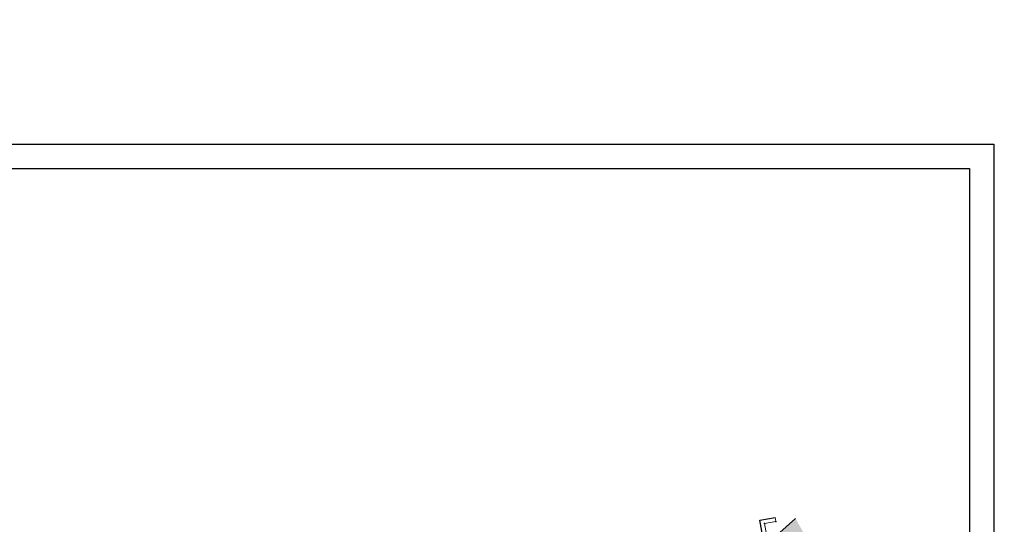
# Model space of a CAD drawing. Extents: x 4085 to 16701, y -65 to 10948.
# Tile 252 of 256: x 15198 to 15299, y 10896 to 10948. Entities that reach past the tile are written whole.
import ezdxf
from ezdxf.xclip import XClip

# ---------------------------------------------------------------- set-up
doc = ezdxf.new("R2010")
doc.units = 0
doc.header["$MEASUREMENT"] = 0
doc.header["$XCLIPFRAME"] = 0
for name, pattern in [('ACAD_ISO03W100', [30, 12, -18]), ('CONTI', [0]), ('STRIHSMALL', [1, 0.5, -0.5])]:
    doc.linetypes.add(name, pattern=pattern)
doc.layers.get('0').update_dxf_attribs({"color": 250, "linetype": 'CONTI'})
doc.layers.add('(040) Ограда', color=7, linetype='Continuous')
doc.layers.add('PI_TTDEFAULT', color=5, linetype='CONTI')
doc.layers.add('.', color=7, linetype='Continuous', lineweight=15)
doc.layers.add('0ZG - GOR-INCE', color=5, linetype='Continuous', lineweight=15)
doc.styles.get("Standard").update_dxf_attribs({"font": 'times.ttf'})
doc.linetypes.add('ОГРАДА_ГЛИН', pattern='A,4,["|",Standard,S=0.8,R=0,X=0,Y=-0.8],0.5,["|",Standard,S=0.8,R=0,X=0,Y=-0.8],3.5', length=8)

# ---------------------------------------------------------------- blocks, each defined once
blk = doc.blocks.new('DWQDWQDWQDW')
at = {"layer": '(040) Ограда', "color": 253, "linetype": 'ОГРАДА_ГЛИН', "ltscale": 0.5, "elevation": 0.7930000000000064, "flags": 128}
blk.add_lwpolyline([(16969.6261735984, 8923.52957409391), (16970.54758194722, 8918.377918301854), (16980.3512924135, 8919.435318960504), (16980.49882122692, 8921.143079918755), (16993.58885876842, 8923.60103264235), (17018.82479024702, 8936.115725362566), (17018.15967772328, 8940.437852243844), (17019.72457152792, 8940.6633283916)], dxfattribs=at)
at = {"color": 253, "linetype": 'STRIHSMALL', "elevation": -0.1119999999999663}
blk.add_lwpolyline([(17002.0026567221, 8924.013629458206), (17026.48028536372, 8938.56206616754), (17027.09946425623, 8955.70901083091)], dxfattribs=at)
at = {"color": 253, "linetype": 'Continuous'}
for points, elevation in [([(16969.23242202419, 8923.459148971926), (16970.21952061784, 8917.940214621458), (16980.72147605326, 8919.072926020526), (16980.87119249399, 8920.80601046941), (16993.71702764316, 8923.218108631), (17019.26463983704, 8935.88736621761), (17018.61644828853, 8940.099534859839), (17019.78161603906, 8940.26741688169)], 0.7930000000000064), ([(17019.78161603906, 8940.26741688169), (17019.72457152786, 8940.663328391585)], 0.5579999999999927)]:
    blk.add_lwpolyline(points, dxfattribs=dict(at, elevation=elevation))
at = {"layer": 'PI_TTDEFAULT', "color": 253}
for p in [(17019.78161603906, 8940.26741688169, 0.5579999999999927), (17018.61644828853, 8940.099534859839, 0.6730000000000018)]:
    blk.add_point(p, dxfattribs=at)
blk = doc.blocks.new('A$C10aa157c')
at = {"layer": '.', "linetype": 'Continuous', "lineweight": 30}
h = blk.add_hatch(color=250, dxfattribs=at)
h.dxf.hatch_style = 1
h.set_gradient(color1=(51, 51, 51), color2=(51, 51, 51), one_color=1, tint=0.2000000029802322)
h.paths.add_polyline_path([(126.3564412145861, 68.20969362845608), (126.3564412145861, 60.14543646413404), (119.190363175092, 53.78011422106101), (110.3653580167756, 45.94123759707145), (106.847521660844, 42.81649322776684), (94.26823584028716, 34.09151423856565), (81.49136426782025, 25.8405171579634), (68.1531967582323, 18.71887362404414), (54.41717788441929, 12.70042121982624), (39.59489175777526, 7.245631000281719), (31.13926828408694, 4.844249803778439), (16.35809187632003, -0.8275857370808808), (-9.85552003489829, -9.365117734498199), (-35.18806824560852, -13.55421015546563), (-54.19099913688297, -14.59647169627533), (-95.5330705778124, -13.00509478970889), (-121.5786835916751, -11.4494461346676), (-152.6168759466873, -8.83250263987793), (-167.191083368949, -6.334225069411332), (-181.4666888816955, -2.658901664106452), (-195.3861565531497, 1.845916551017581), (-209.283288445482, 7.147417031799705), (-222.8586848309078, 13.14382019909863), (-235.9913293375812, 20.1400053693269), (-249.2146866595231, 27.01673148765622), (-262.5300769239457, 33.8880007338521), (-275.0897990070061, 41.17238829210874), (-288.1342465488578, 48.80726432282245), (-301.1224152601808, 56.35420234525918), (-314.0463051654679, 63.27474337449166), (-326.7495747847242, 69.02075895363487), (-341.2934258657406, 74.8761134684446), (-369.0938269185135, 86.0685550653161), (-366.8530132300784, 91.63441115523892), (-339.0526121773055, 80.44196955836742), (-324.3917479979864, 74.53950556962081), (-311.3907699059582, 68.65882879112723), (-298.1981247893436, 61.59437354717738), (-285.1116180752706, 53.99029499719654), (-272.0692668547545, 46.35664593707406), (-259.6474788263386, 39.15225737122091), (-246.4547890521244, 32.34430644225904), (-233.1965844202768, 25.44945819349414), (-220.2324603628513, 18.54304932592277), (-207.0003452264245, 12.69827729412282), (-193.3918239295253, 7.506876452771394), (-179.793426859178, 3.105967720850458), (-165.9341270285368, -0.4621757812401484), (-151.8565753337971, -2.875317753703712), (-121.1477076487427, -5.464494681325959), (-95.23877946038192, -7.011979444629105), (-54.24000764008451, -8.590141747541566), (-35.84375756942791, -7.581155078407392), (-11.28211946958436, -3.519543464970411), (14.35296780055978, 4.829568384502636), (29.24111810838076, 10.54245196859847), (37.73652797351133, 12.955132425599), (52.17507667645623, 18.26870238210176), (65.53231555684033, 24.12119189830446), (78.44565693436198, 31.01600815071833), (90.93007085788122, 39.07814309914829), (103.1321093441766, 47.54146374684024), (106.3807575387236, 50.42709972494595), (115.20576269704, 58.26597634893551), (120.3564412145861, 62.84110494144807), (120.3564412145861, 68.20969362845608)])
at = {"linetype": 'Continuous'}
h = blk.add_hatch(color=256, dxfattribs=at)
h.dxf.hatch_style = 1
h.set_gradient(color1=(196, 196, 196), color2=(179, 179, 179), one_color=1, tint=0.699999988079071, name='SPHERICAL')
edge = h.paths.add_edge_path()
edge.add_line((-329.6939609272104, -123.8959480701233), (-413.5123903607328, -4.99904155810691))
edge.add_line((-413.5123903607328, -4.99904155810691), (-355.7886663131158, 33.28476060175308))
edge.add_line((-355.7886663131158, 33.28476060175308), (-335.031477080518, 75.58643090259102))
edge.add_line((-335.031477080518, 75.58643090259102), (-290.265852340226, 52.29770563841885))
edge.add_arc((-35.22096130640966, 435.710675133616), 460.4925641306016, 236.3682958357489, 253.1961533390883)
edge.add_arc((23.16678665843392, 1743.610821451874), 1759.185429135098, 263.7500878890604, 266.8247429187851)
edge.add_line((-74.2750708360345, -12.87386635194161), (-37.8087558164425, -12.38197344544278))
edge.add_line((-37.8087558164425, -12.38197344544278), (-8.681647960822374, -7.258780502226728))
edge.add_line((-8.681647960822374, -7.258780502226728), (21.71312455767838, 1.674478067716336))
edge.add_line((21.71312455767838, 1.674478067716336), (73.82824807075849, 22.10592837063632))
edge.add_line((73.82824807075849, 22.10592837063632), (122.4104008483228, 60.65294329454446))
edge.add_line((122.4104008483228, 60.65294329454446), (125.2745590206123, 27.75500045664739))
edge.add_line((125.2745590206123, 27.75500045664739), (114.748125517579, 2.379272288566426))
edge.add_line((114.748125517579, 2.379272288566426), (116.6623456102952, -0.02417328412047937))
edge.add_line((116.6623456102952, -0.02417328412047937), (116.2891382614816, -3.732436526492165))
edge.add_line((116.2891382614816, -3.732436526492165), (111.2584338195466, -27.65741119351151))
edge.add_line((111.2584338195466, -27.65741119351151), (112.8600939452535, -27.92515144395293))
edge.add_line((112.8600939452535, -27.92515144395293), (106.1017429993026, -65.58583641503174))
edge.add_line((106.1017429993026, -65.58583641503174), (101.2804055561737, -90.48027766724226))
edge.add_line((101.2804055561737, -90.48027766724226), (98.81490888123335, -96.13533966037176))
edge.add_line((98.81490888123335, -96.13533966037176), (53.13542081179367, -97.30507864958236))
edge.add_line((53.13542081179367, -97.30507864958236), (30.09047449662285, -97.89520286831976))
edge.add_line((30.09047449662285, -97.89520286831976), (12.28662535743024, -98.29843708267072))
edge.add_line((12.28662535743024, -98.29843708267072), (-62.51886126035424, -99.99268484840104))
edge.add_line((-62.51886126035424, -99.99268484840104), (-93.46711186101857, -101.1777100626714))
edge.add_line((-93.46711186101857, -101.1777100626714), (-93.73522817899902, -109.8933634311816))
edge.add_line((-93.73522817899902, -109.8933634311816), (-152.9130991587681, -112.2181400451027))
edge.add_line((-152.9130991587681, -112.2181400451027), (-153.085833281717, -120.2735644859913))
edge.add_line((-153.085833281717, -120.2735644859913), (-196.6151896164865, -120.663996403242))
edge.add_line((-196.6151896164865, -120.663996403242), (-196.010272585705, -100.2536491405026))
edge.add_line((-196.010272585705, -100.2536491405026), (-236.8828322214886, -97.89520286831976))
edge.add_line((-236.8828322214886, -97.89520286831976), (-266.6043384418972, -99.72434434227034))
edge.add_line((-266.6043384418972, -99.72434434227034), (-280.8519175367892, -100.7559259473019))
edge.add_line((-280.8519175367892, -100.7559259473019), (-292.7545044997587, -102.6790545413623))
edge.add_line((-292.7545044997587, -102.6790545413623), (-308.6164820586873, -109.5958216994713))
edge.add_line((-308.6164820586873, -109.5958216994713), (-329.6939609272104, -123.8959480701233))
blk.add_lwpolyline([(-373.7944340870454, 108.5221690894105), (-373.7944340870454, 37.87383067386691), (-338.7973859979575, -11.84971716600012), (-296.1668647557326, 12.1688909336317), (-278.1502265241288, 12.66864525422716), (-222.2923186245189, -17.35473897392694), (-192.3131233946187, -27.41567740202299), (-152.841873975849, -36.13979106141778), (-88.61392933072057, -37.22940865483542), (-24.38736609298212, -36.59652979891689), (-4.075459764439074, -35.34637554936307), (26.99026940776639, -25.76186857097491), (74.74103602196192, -7.278631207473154), (109.4043596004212, 7.298652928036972), (135.566190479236, 19.46775833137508), (110.1840137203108, 64.19822788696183), (9.488295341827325, 20.69822151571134), (-104.2532370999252, 13.96907995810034), (-207.6545405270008, 33.67587202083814), (-251.5703695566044, 64.2554686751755), (-301.8282399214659, 93.33502415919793), (-373.7944340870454, 108.5221690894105)], dxfattribs=at)
at = {"linetype": 'Continuous', "elevation": -1.620999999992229}
blk.add_lwpolyline([(29.24111810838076, 10.54245196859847), (37.73652797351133, 12.955132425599), (52.17507667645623, 18.26870238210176), (65.53231555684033, 24.12119189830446), (78.44565693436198, 31.01600815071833), (90.93007085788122, 39.07814309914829), (103.1321093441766, 47.54146374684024), (106.3807575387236, 50.42709972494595), (115.20576269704, 58.26597634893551), (120.3564412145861, 62.84110494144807), (120.3564412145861, 68.20969362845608), (126.3564412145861, 68.20969362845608), (126.3564412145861, 60.14543646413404), (119.190363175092, 53.78011422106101), (110.3653580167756, 45.94123759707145), (106.847521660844, 42.81649322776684), (94.26823584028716, 34.09151423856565), (81.49136426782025, 25.8405171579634), (68.1531967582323, 18.71887362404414), (54.41717788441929, 12.70042121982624), (39.59489175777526, 7.245631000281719), (31.13926828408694, 4.844249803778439)], dxfattribs=at)
at = {"color": 7, "linetype": 'ACAD_ISO03W100', "ltscale": 0.2, "true_color": 0xffffff, "const_width": 0.2, "elevation": -1.620999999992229}
blk.add_lwpolyline([(-95.38592501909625, -10.00853711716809), (-54.21550338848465, -11.59330672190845), (-35.51591290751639, -10.56768261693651), (-10.56881975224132, -6.442330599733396), (15.35552983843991, 2.000991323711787), (30.19019319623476, 7.693350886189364), (38.66570986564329, 10.10038171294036), (53.29612728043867, 15.484561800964), (66.8427561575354, 21.4200327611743), (79.96851060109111, 28.42826265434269), (92.59915334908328, 36.58482866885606), (104.9898155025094, 45.17897848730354), (108.3730577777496, 48.18416866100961), (117.198062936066, 56.02304528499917), (123.3564412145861, 61.49327070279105), (123.3564412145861, 68.20969362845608)], dxfattribs=at)
at = {"layer": '0ZG - GOR-INCE', "linetype": 'Continuous', "rotation": 1.343740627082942}
blk.add_blockref('DWQDWQDWQDW', (-16693.37190173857, -9279.936333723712, -1.219999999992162), dxfattribs=at)

msp = doc.modelspace()

# ---------------------------------------------------------------- block references
at = {"linetype": 'Continuous'}
ref = msp.add_blockref('A$C10aa157c', (15163.26248192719, 10839.00416148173, 0.1769999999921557), dxfattribs=at)
XClip(ref).set_block_clipping_path([(-373.7944340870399, 108.52216908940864), (-301.8282399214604, 93.33502415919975), (-251.57036955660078, 64.25546867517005), (-207.6545405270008, 33.67587202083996), (-104.25323709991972, 13.969079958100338), (9.488295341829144, 20.69822151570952), (110.18401372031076, 64.19822788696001), (135.5661904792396, 19.467758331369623), (74.7410360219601, -7.278631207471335), (26.99026940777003, -25.76186857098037), (-4.075459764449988, -35.34637554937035), (-88.61392933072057, -37.22940865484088), (-152.84187397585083, -36.1397910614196), (-192.31312339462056, -27.415677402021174), (-222.2923186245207, -17.35473897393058), (-278.15022652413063, 12.668645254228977), (-296.17026621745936, 12.384943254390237), (-338.7973859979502, -11.849717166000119), (-373.7944340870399, 37.873830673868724)])

# ---------------------------------------------------------------- next in the draw order: linework, layer by layer
at = {"color": 5, "linetype": 'Continuous'}
for p, q in [((14775.92075079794, 10934.74281248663, -0.9569999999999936), (15297.73678019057, 10934.74281248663, -0.9569999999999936)), ((15297.73678019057, 10934.74281248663, -0.9569999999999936), (15297.73678019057, 10732.7469730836, -0.9569999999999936)), ((14785.92075079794, 10932.24281248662, -0.9569999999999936), (15295.23678019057, 10932.24281248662, -0.9569999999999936)), ((15295.23678019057, 10932.24281248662, -0.9569999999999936), (15295.23678019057, 10735.2469730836, -0.9569999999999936))]:
    msp.add_line(p, q, dxfattribs=at)

doc.saveas('drawing.dxf')
